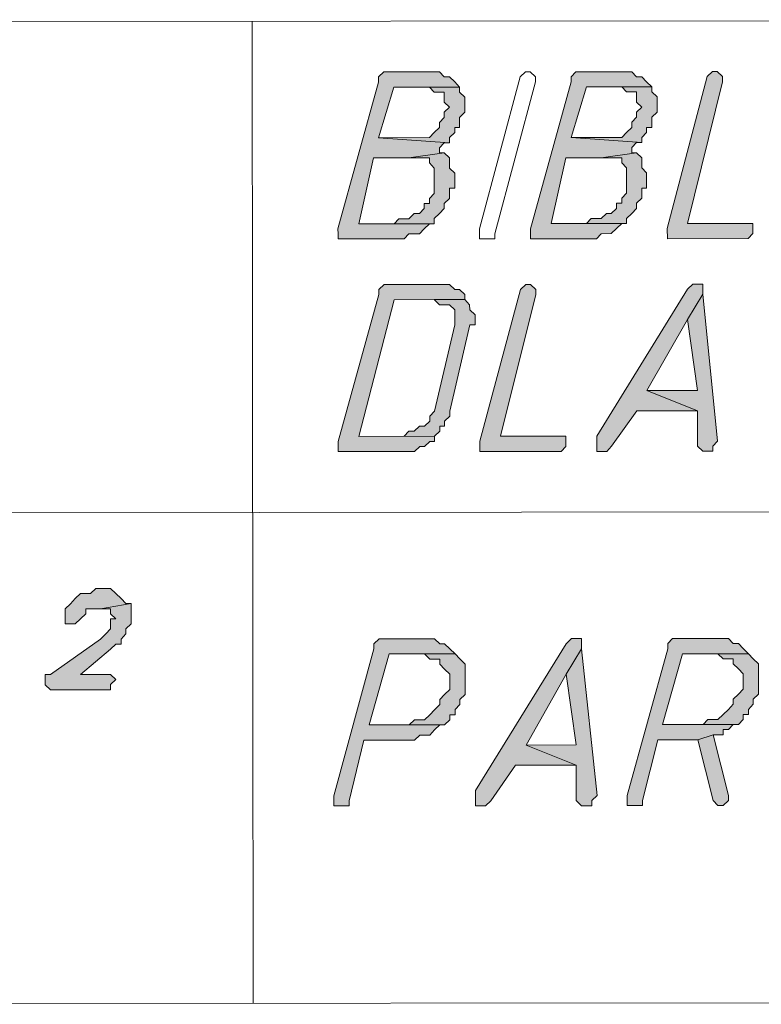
# Model space of a CAD drawing. Header units: inches. Extents: x -5850 to 5646, y 8947 to 13007.
# Tile 9 of 256: x -4893 to -4831, y 9580 to 9663. Entities that reach past the tile are written whole.
import ezdxf

# ---------------------------------------------------------------- set-up
doc = ezdxf.new("R2010")
doc.units = ezdxf.units.IN
doc.header["$MEASUREMENT"] = 0
for name, color, linetype in [('at_Entity', 7, 'Continuous'), ('at_Rect', 7, 'Continuous'), ('at_Solid', 7, 'Continuous')]:
    doc.layers.add(name, color=color, linetype=linetype)

msp = doc.modelspace()

# ---------------------------------------------------------------- hatches: boundary and pattern name
at = {"layer": 'at_Solid', "lineweight": 20}
for points in [[(-4858.449, 9658.156), (-4862.241, 9658.153), (-4862.686, 9657.734), (-4862.686, 9657.31), (-4866.077, 9645.056), (-4866.076, 9644.638), (-4866.076, 9644.214), (-4860.555, 9644.219), (-4860.165, 9644.643), (-4859.273, 9644.644), (-4858.883, 9645.062), (-4858.437, 9645.486), (-4858.047, 9645.487), (-4864.348, 9645.481), (-4863.126, 9650.975), (-4860.171, 9650.978), (-4857.216, 9651.399), (-4857.606, 9651.398), (-4857.607, 9651.822), (-4857.217, 9652.246), (-4856.771, 9652.247), (-4862.682, 9652.665), (-4861.403, 9656.888), (-4855.938, 9656.892), (-4856.329, 9657.316), (-4856.775, 9657.739), (-4857.222, 9657.739), (-4857.612, 9658.157), (-4858.058, 9658.156)], [(-4842.389, 9658.17), (-4846.236, 9658.167), (-4846.626, 9657.748), (-4846.626, 9657.325), (-4850.017, 9645.07), (-4850.016, 9644.652), (-4850.016, 9644.228), (-4844.495, 9644.233), (-4844.105, 9644.657), (-4843.269, 9644.658), (-4842.823, 9645.077), (-4842.377, 9645.501), (-4841.987, 9645.501), (-4848.288, 9645.496), (-4847.066, 9650.989), (-4844.111, 9650.992), (-4841.156, 9651.413), (-4841.546, 9651.413), (-4841.547, 9651.836), (-4841.157, 9652.261), (-4840.71, 9652.261), (-4846.622, 9652.679), (-4845.343, 9656.902), (-4839.878, 9656.907), (-4840.325, 9657.33), (-4840.715, 9657.754), (-4841.161, 9657.753), (-4841.552, 9658.171), (-4841.998, 9658.171)], [(-4834.805, 9658.177), (-4835.25, 9657.759), (-4838.585, 9645.08), (-4838.584, 9644.238), (-4831.837, 9644.244), (-4831.447, 9644.669), (-4831.448, 9645.511), (-4836.912, 9645.506), (-4833.967, 9657.336), (-4833.968, 9657.76), (-4834.414, 9658.178)], [(-4855.938, 9656.892), (-4858.448, 9656.89), (-4858.057, 9656.467), (-4857.22, 9656.468), (-4857.22, 9655.625), (-4856.773, 9655.202), (-4857.219, 9654.783), (-4857.219, 9654.36), (-4857.608, 9653.935), (-4857.608, 9653.512), (-4858.054, 9653.087), (-4858.444, 9652.669), (-4862.682, 9652.665), (-4856.771, 9652.247), (-4856.771, 9652.67), (-4856.325, 9653.089), (-4856.326, 9653.513), (-4855.935, 9653.513), (-4855.936, 9654.361), (-4855.49, 9654.785), (-4855.491, 9655.203), (-4855.491, 9656.051), (-4855.938, 9656.469)], [(-4839.878, 9656.907), (-4842.388, 9656.905), (-4841.997, 9656.481), (-4841.16, 9656.482), (-4841.16, 9655.64), (-4840.713, 9655.216), (-4841.159, 9654.798), (-4841.158, 9654.374), (-4841.548, 9653.95), (-4841.548, 9653.526), (-4841.994, 9653.102), (-4842.384, 9652.683), (-4846.622, 9652.679), (-4840.71, 9652.261), (-4840.711, 9652.685), (-4840.321, 9653.103), (-4840.321, 9653.527), (-4839.875, 9653.528), (-4839.876, 9654.375), (-4839.43, 9654.799), (-4839.43, 9655.218), (-4839.431, 9656.065), (-4839.878, 9656.483)], [(-4857.216, 9651.399), (-4860.171, 9650.978), (-4858.442, 9650.979), (-4858.442, 9650.555), (-4858.051, 9650.132), (-4858.049, 9648.019), (-4858.439, 9647.6), (-4858.439, 9647.176), (-4858.885, 9647.176), (-4858.885, 9646.752), (-4859.275, 9646.328), (-4859.721, 9646.327), (-4860.166, 9645.909), (-4861.003, 9645.908), (-4861.393, 9645.484), (-4864.348, 9645.481), (-4858.047, 9645.487), (-4858.047, 9645.911), (-4857.602, 9646.329), (-4857.212, 9646.753), (-4857.212, 9647.177), (-4856.766, 9647.601), (-4856.767, 9648.443), (-4856.321, 9648.444), (-4856.322, 9649.291), (-4856.322, 9649.715), (-4856.769, 9650.133), (-4856.769, 9650.981)], [(-4841.156, 9651.413), (-4844.111, 9650.992), (-4842.382, 9650.994), (-4842.382, 9650.57), (-4841.991, 9650.146), (-4841.989, 9648.033), (-4842.379, 9647.614), (-4842.379, 9647.19), (-4842.825, 9647.19), (-4842.825, 9646.766), (-4843.27, 9646.342), (-4843.661, 9646.342), (-4844.106, 9645.923), (-4844.943, 9645.922), (-4845.333, 9645.498), (-4848.288, 9645.496), (-4841.987, 9645.501), (-4841.987, 9645.925), (-4841.542, 9646.344), (-4841.152, 9646.768), (-4841.152, 9647.192), (-4840.706, 9647.616), (-4840.707, 9648.458), (-4840.317, 9648.458), (-4840.317, 9649.306), (-4840.318, 9649.73), (-4840.709, 9650.147), (-4840.709, 9650.995)], [(-4857.596, 9640.418), (-4862.225, 9640.414), (-4862.671, 9639.99), (-4862.67, 9639.572), (-4866.061, 9627.317), (-4866.06, 9626.47), (-4859.703, 9626.475), (-4859.257, 9626.9), (-4858.867, 9626.9), (-4858.421, 9627.324), (-4858.031, 9627.324), (-4858.031, 9627.748), (-4864.333, 9627.743), (-4861.387, 9639.149), (-4855.476, 9639.154), (-4855.477, 9639.578), (-4855.923, 9639.996), (-4856.313, 9639.996), (-4856.76, 9640.419), (-4857.206, 9640.419)], [(-4850.403, 9640.425), (-4850.849, 9640), (-4854.239, 9627.328), (-4854.238, 9626.48), (-4847.435, 9626.486), (-4847.045, 9626.91), (-4847.046, 9627.758), (-4852.511, 9627.753), (-4849.566, 9639.583), (-4849.566, 9640.002), (-4850.012, 9640.425)], [(-4836.071, 9640.437), (-4836.462, 9640.437), (-4836.908, 9640.013), (-4844.481, 9627.76), (-4844.479, 9626.489), (-4843.643, 9626.49), (-4843.253, 9626.914), (-4841.137, 9629.871), (-4836.062, 9629.876), (-4840.302, 9631.562), (-4836.905, 9637.481), (-4835.625, 9639.596), (-4835.625, 9640.438)], [(-4835.625, 9639.596), (-4836.905, 9637.481), (-4836.064, 9631.565), (-4840.302, 9631.562), (-4836.062, 9629.876), (-4836.059, 9626.92), (-4835.613, 9626.497), (-4834.776, 9626.498), (-4834.777, 9626.921), (-4834.387, 9627.346)], [(-4855.476, 9639.154), (-4858.041, 9639.152), (-4857.595, 9638.729), (-4856.758, 9638.729), (-4856.312, 9638.306), (-4856.311, 9637.464), (-4856.311, 9637.04), (-4858.033, 9629.856), (-4858.423, 9629.438), (-4858.423, 9629.014), (-4858.868, 9628.59), (-4859.259, 9628.589), (-4859.705, 9628.165), (-4860.151, 9628.165), (-4860.541, 9627.746), (-4864.333, 9627.743), (-4858.031, 9627.748), (-4857.585, 9628.167), (-4857.586, 9628.591), (-4857.196, 9628.591), (-4857.196, 9629.015), (-4856.75, 9629.439), (-4856.751, 9629.857), (-4855.084, 9637.041), (-4854.638, 9637.042), (-4854.638, 9637.465), (-4854.639, 9637.889), (-4855.085, 9638.307), (-4855.086, 9638.731)], [(-4885.456, 9615.049), (-4886.292, 9615.048), (-4886.738, 9614.629), (-4887.575, 9614.628), (-4888.02, 9614.204), (-4888.41, 9613.78), (-4888.856, 9613.356), (-4888.856, 9612.932), (-4888.855, 9612.09), (-4888.018, 9612.091), (-4887.573, 9612.515), (-4887.127, 9612.934), (-4887.127, 9613.357), (-4885.9, 9613.358), (-4883.336, 9613.785), (-4883.782, 9613.784), (-4884.173, 9614.208), (-4884.619, 9614.631), (-4885.066, 9615.049)], [(-4883.336, 9613.785), (-4885.9, 9613.358), (-4885.064, 9613.359), (-4885.064, 9612.935), (-4884.617, 9612.518), (-4885.063, 9612.517), (-4885.063, 9611.67), (-4885.452, 9611.251), (-4885.898, 9610.827), (-4890.078, 9607.862), (-4890.524, 9607.862), (-4890.523, 9607.02), (-4890.077, 9606.596), (-4885.058, 9606.601), (-4885.058, 9607.024), (-4884.613, 9607.449), (-4885.059, 9607.866), (-4887.568, 9607.864), (-4885.061, 9609.98), (-4884.615, 9610.404), (-4884.169, 9610.405), (-4884.17, 9610.828), (-4883.78, 9611.252), (-4883.78, 9611.671), (-4883.334, 9612.095), (-4883.335, 9612.937), (-4883.335, 9613.361)], [(-4858.853, 9610.851), (-4862.645, 9610.848), (-4863.09, 9610.423), (-4863.09, 9610), (-4866.425, 9597.745), (-4866.424, 9596.903), (-4865.141, 9596.904), (-4865.142, 9597.328), (-4863.92, 9602.398), (-4859.682, 9602.402), (-4859.236, 9602.821), (-4858.399, 9602.821), (-4858.009, 9603.245), (-4857.564, 9603.67), (-4857.173, 9603.67), (-4863.475, 9603.664), (-4861.807, 9609.582), (-4856.286, 9609.587), (-4856.733, 9610.005), (-4857.179, 9610.429), (-4857.57, 9610.428), (-4858.016, 9610.852), (-4858.406, 9610.851)], [(-4846.194, 9610.862), (-4846.584, 9610.862), (-4847.03, 9610.438), (-4854.603, 9598.18), (-4854.602, 9596.914), (-4853.766, 9596.914), (-4853.32, 9597.339), (-4851.259, 9600.296), (-4846.185, 9600.301), (-4850.369, 9601.986), (-4847.028, 9607.9), (-4845.747, 9610.015), (-4845.748, 9610.863)], [(-4834.372, 9610.873), (-4838.164, 9610.869), (-4838.554, 9610.445), (-4838.554, 9610.021), (-4841.944, 9597.767), (-4841.944, 9596.925), (-4840.661, 9596.926), (-4840.661, 9597.35), (-4839.383, 9602.42), (-4836.038, 9602.423), (-4834.755, 9602.842), (-4833.919, 9602.843), (-4833.919, 9603.267), (-4833.473, 9603.267), (-4833.083, 9603.692), (-4832.637, 9603.692), (-4838.994, 9603.686), (-4837.326, 9609.604), (-4831.806, 9609.609), (-4832.252, 9610.027), (-4832.643, 9610.451), (-4833.089, 9610.45), (-4833.48, 9610.874), (-4833.926, 9610.873)], [(-4845.747, 9610.015), (-4847.028, 9607.9), (-4846.186, 9601.99), (-4850.369, 9601.986), (-4846.185, 9600.301), (-4846.182, 9597.345), (-4845.736, 9596.922), (-4844.899, 9596.922), (-4844.899, 9597.346), (-4844.454, 9597.765)], [(-4856.286, 9609.587), (-4858.851, 9609.585), (-4858.405, 9609.162), (-4857.569, 9609.162), (-4857.568, 9608.739), (-4857.177, 9608.315), (-4856.731, 9607.892), (-4856.73, 9606.626), (-4857.176, 9606.207), (-4857.565, 9605.783), (-4857.565, 9605.359), (-4858.011, 9604.935), (-4858.401, 9604.517), (-4858.847, 9604.092), (-4859.683, 9604.092), (-4860.129, 9603.667), (-4863.475, 9603.664), (-4857.173, 9603.67), (-4856.728, 9604.094), (-4856.728, 9604.518), (-4856.282, 9604.518), (-4856.282, 9604.937), (-4855.892, 9605.361), (-4855.893, 9605.785), (-4855.447, 9606.209), (-4855.448, 9607.475), (-4855.449, 9608.741), (-4855.896, 9609.164)], [(-4831.806, 9609.609), (-4834.371, 9609.607), (-4833.924, 9609.184), (-4833.088, 9609.184), (-4833.088, 9608.76), (-4832.641, 9608.337), (-4832.25, 9607.914), (-4832.249, 9606.648), (-4832.639, 9606.229), (-4833.085, 9605.805), (-4833.085, 9605.381), (-4833.475, 9604.957), (-4833.92, 9604.538), (-4834.366, 9604.114), (-4835.203, 9604.113), (-4835.593, 9603.689), (-4838.994, 9603.686), (-4832.637, 9603.692), (-4832.247, 9604.116), (-4832.247, 9604.54), (-4831.801, 9604.54), (-4831.802, 9604.959), (-4831.412, 9605.383), (-4831.412, 9605.806), (-4830.966, 9606.231), (-4830.967, 9607.497), (-4830.969, 9608.762), (-4831.415, 9609.186)], [(-4834.755, 9602.842), (-4836.038, 9602.423), (-4834.75, 9597.355), (-4834.36, 9596.932), (-4833.914, 9596.932), (-4833.468, 9597.356), (-4833.468, 9597.775)]]:
    msp.add_hatch(color=7, dxfattribs=at).paths.add_polyline_path(points)

# ---------------------------------------------------------------- linework, layer by layer
at = {"layer": 'at_Entity', "color": 7, "lineweight": 20}
for p, q in [((-4873.23, 9662.37), (-4873.157, 9580.424)), ((-4862.241, 9658.153), (-4862.686, 9657.734)), ((-4862.686, 9657.734), (-4862.686, 9657.31)), ((-4858.449, 9658.156), (-4862.241, 9658.153)), ((-4858.058, 9658.156), (-4858.449, 9658.156)), ((-4857.612, 9658.157), (-4858.058, 9658.156)), ((-4857.222, 9657.739), (-4857.612, 9658.157)), ((-4856.775, 9657.739), (-4857.222, 9657.739)), ((-4856.329, 9657.316), (-4856.775, 9657.739)), ((-4854.255, 9645.066), (-4850.864, 9657.745)), ((-4850.864, 9657.745), (-4850.419, 9658.163)), ((-4850.864, 9657.745), (-4850.864, 9657.745)), ((-4850.419, 9658.163), (-4850.028, 9658.164)), ((-4850.028, 9658.164), (-4849.582, 9657.746)), ((-4849.582, 9657.746), (-4849.581, 9657.322)), ((-4846.236, 9658.167), (-4846.626, 9657.748)), ((-4846.626, 9657.748), (-4846.626, 9657.325)), ((-4842.389, 9658.17), (-4846.236, 9658.167)), ((-4841.998, 9658.171), (-4842.389, 9658.17)), ((-4841.552, 9658.171), (-4841.998, 9658.171)), ((-4841.161, 9657.753), (-4841.552, 9658.171)), ((-4840.715, 9657.754), (-4841.161, 9657.753)), ((-4840.325, 9657.33), (-4840.715, 9657.754)), ((-4835.25, 9657.759), (-4838.585, 9645.08)), ((-4834.805, 9658.177), (-4835.25, 9657.759)), ((-4835.25, 9657.759), (-4835.25, 9657.759)), ((-4834.414, 9658.178), (-4834.805, 9658.177)), ((-4834.805, 9658.177), (-4834.805, 9658.177)), ((-4833.968, 9657.76), (-4834.414, 9658.178)), ((-4833.967, 9657.336), (-4833.968, 9657.76)), ((-4862.686, 9657.31), (-4866.077, 9645.056)), ((-4862.682, 9652.665), (-4861.403, 9656.888)), ((-4861.403, 9656.888), (-4855.938, 9656.892)), ((-4855.938, 9656.892), (-4858.448, 9656.89)), ((-4858.448, 9656.89), (-4858.057, 9656.467)), ((-4855.938, 9656.892), (-4856.329, 9657.316)), ((-4856.329, 9657.316), (-4856.329, 9657.316)), ((-4855.938, 9656.469), (-4855.938, 9656.892)), ((-4849.581, 9657.322), (-4852.972, 9644.649)), ((-4846.626, 9657.325), (-4850.017, 9645.07)), ((-4849.581, 9657.322), (-4849.581, 9657.322)), ((-4849.581, 9657.322), (-4849.581, 9657.322)), ((-4846.622, 9652.679), (-4845.343, 9656.902)), ((-4845.343, 9656.902), (-4839.878, 9656.907)), ((-4839.878, 9656.907), (-4842.388, 9656.905)), ((-4842.388, 9656.905), (-4841.997, 9656.481)), ((-4839.878, 9656.907), (-4840.325, 9657.33)), ((-4840.325, 9657.33), (-4840.325, 9657.33)), ((-4839.878, 9656.483), (-4839.878, 9656.907)), ((-4836.912, 9645.506), (-4833.967, 9657.336)), ((-4858.057, 9656.467), (-4857.22, 9656.468)), ((-4857.22, 9656.468), (-4857.22, 9655.625)), ((-4855.491, 9656.051), (-4855.938, 9656.469)), ((-4855.491, 9655.203), (-4855.491, 9656.051)), ((-4841.997, 9656.481), (-4841.16, 9656.482)), ((-4841.16, 9656.482), (-4841.16, 9655.64)), ((-4839.431, 9656.065), (-4839.878, 9656.483)), ((-4839.43, 9655.218), (-4839.431, 9656.065)), ((-4857.22, 9655.625), (-4856.773, 9655.202)), ((-4856.773, 9655.202), (-4857.219, 9654.783)), ((-4856.773, 9655.202), (-4856.773, 9655.202)), ((-4855.49, 9654.785), (-4855.491, 9655.203)), ((-4841.16, 9655.64), (-4840.713, 9655.216)), ((-4840.713, 9655.216), (-4841.159, 9654.798)), ((-4840.713, 9655.216), (-4840.713, 9655.216)), ((-4839.43, 9654.799), (-4839.43, 9655.218)), ((-4857.219, 9654.783), (-4857.219, 9654.36)), ((-4855.936, 9654.361), (-4855.49, 9654.785)), ((-4841.158, 9654.374), (-4841.548, 9653.95)), ((-4841.159, 9654.798), (-4841.158, 9654.374)), ((-4841.158, 9654.374), (-4841.158, 9654.374)), ((-4839.876, 9654.375), (-4839.43, 9654.799)), ((-4839.875, 9653.528), (-4839.876, 9654.375)), ((-4857.219, 9654.36), (-4857.608, 9653.935)), ((-4857.608, 9653.935), (-4857.608, 9653.512)), ((-4857.219, 9654.36), (-4857.219, 9654.36)), ((-4855.935, 9653.513), (-4855.936, 9654.361)), ((-4841.548, 9653.95), (-4841.548, 9653.526)), ((-4858.054, 9653.087), (-4858.444, 9652.669)), ((-4857.608, 9653.512), (-4858.054, 9653.087)), ((-4858.054, 9653.087), (-4858.054, 9653.087)), ((-4856.771, 9652.67), (-4856.325, 9653.089)), ((-4856.325, 9653.089), (-4856.326, 9653.513)), ((-4856.326, 9653.513), (-4855.935, 9653.513)), ((-4841.994, 9653.102), (-4842.384, 9652.683)), ((-4841.548, 9653.526), (-4841.994, 9653.102)), ((-4841.994, 9653.102), (-4841.994, 9653.102)), ((-4840.711, 9652.685), (-4840.321, 9653.103)), ((-4840.321, 9653.527), (-4839.875, 9653.528)), ((-4840.321, 9653.103), (-4840.321, 9653.527)), ((-4858.444, 9652.669), (-4862.682, 9652.665)), ((-4862.682, 9652.665), (-4856.771, 9652.247)), ((-4856.771, 9652.247), (-4862.682, 9652.665)), ((-4857.607, 9651.822), (-4857.217, 9652.246)), ((-4857.217, 9652.246), (-4856.771, 9652.247)), ((-4856.771, 9652.247), (-4856.771, 9652.67)), ((-4842.384, 9652.683), (-4846.622, 9652.679)), ((-4846.622, 9652.679), (-4840.71, 9652.261)), ((-4840.71, 9652.261), (-4846.622, 9652.679)), ((-4841.547, 9651.836), (-4841.157, 9652.261)), ((-4841.157, 9652.261), (-4840.71, 9652.261)), ((-4840.71, 9652.261), (-4840.711, 9652.685)), ((-4857.216, 9651.399), (-4860.171, 9650.978)), ((-4860.171, 9650.978), (-4857.216, 9651.399)), ((-4857.606, 9651.398), (-4857.607, 9651.822)), ((-4857.607, 9651.822), (-4857.607, 9651.822)), ((-4857.216, 9651.399), (-4857.606, 9651.398)), ((-4856.769, 9650.981), (-4857.216, 9651.399)), ((-4841.156, 9651.413), (-4844.111, 9650.992)), ((-4844.111, 9650.992), (-4841.156, 9651.413)), ((-4841.546, 9651.413), (-4841.547, 9651.836)), ((-4841.547, 9651.836), (-4841.547, 9651.836)), ((-4841.156, 9651.413), (-4841.546, 9651.413)), ((-4840.709, 9650.995), (-4841.156, 9651.413)), ((-4864.348, 9645.481), (-4863.126, 9650.975)), ((-4863.126, 9650.975), (-4860.171, 9650.978)), ((-4860.171, 9650.978), (-4858.442, 9650.979)), ((-4858.442, 9650.979), (-4858.442, 9650.555)), ((-4858.442, 9650.555), (-4858.051, 9650.132)), ((-4856.769, 9650.133), (-4856.769, 9650.981)), ((-4848.288, 9645.496), (-4847.066, 9650.989)), ((-4847.066, 9650.989), (-4844.111, 9650.992)), ((-4844.111, 9650.992), (-4842.382, 9650.994)), ((-4842.382, 9650.994), (-4842.382, 9650.57)), ((-4842.382, 9650.57), (-4841.991, 9650.146)), ((-4840.709, 9650.147), (-4840.709, 9650.995)), ((-4858.051, 9650.132), (-4858.049, 9648.019)), ((-4856.322, 9649.715), (-4856.769, 9650.133)), ((-4856.322, 9649.291), (-4856.322, 9649.715)), ((-4841.991, 9650.146), (-4841.989, 9648.033)), ((-4840.318, 9649.73), (-4840.709, 9650.147)), ((-4840.317, 9649.306), (-4840.318, 9649.73)), ((-4856.321, 9648.444), (-4856.322, 9649.291)), ((-4840.317, 9648.458), (-4840.317, 9649.306)), ((-4858.049, 9648.019), (-4858.439, 9647.6)), ((-4856.767, 9648.443), (-4856.321, 9648.444)), ((-4856.766, 9647.601), (-4856.767, 9648.443)), ((-4841.989, 9648.033), (-4842.379, 9647.614)), ((-4840.706, 9647.616), (-4840.707, 9648.458)), ((-4840.707, 9648.458), (-4840.317, 9648.458)), ((-4858.439, 9647.176), (-4858.885, 9647.176)), ((-4858.885, 9647.176), (-4858.885, 9646.752)), ((-4858.439, 9647.6), (-4858.439, 9647.176)), ((-4857.212, 9647.177), (-4856.766, 9647.601)), ((-4857.212, 9646.753), (-4857.212, 9647.177)), ((-4842.379, 9647.19), (-4842.825, 9647.19)), ((-4842.825, 9647.19), (-4842.825, 9646.766)), ((-4842.379, 9647.614), (-4842.379, 9647.19)), ((-4841.152, 9647.192), (-4840.706, 9647.616)), ((-4841.152, 9646.768), (-4841.152, 9647.192)), ((-4859.721, 9646.327), (-4860.166, 9645.909)), ((-4859.275, 9646.328), (-4859.721, 9646.327)), ((-4858.885, 9646.752), (-4859.275, 9646.328)), ((-4858.047, 9645.911), (-4857.602, 9646.329)), ((-4857.602, 9646.329), (-4857.212, 9646.753)), ((-4857.602, 9646.329), (-4857.602, 9646.329)), ((-4843.661, 9646.342), (-4844.106, 9645.923)), ((-4843.27, 9646.342), (-4843.661, 9646.342)), ((-4842.825, 9646.766), (-4843.27, 9646.342)), ((-4841.987, 9645.925), (-4841.542, 9646.344)), ((-4841.542, 9646.344), (-4841.152, 9646.768)), ((-4841.542, 9646.344), (-4841.542, 9646.344)), ((-4864.348, 9645.481), (-4858.047, 9645.487)), ((-4858.047, 9645.487), (-4864.348, 9645.481)), ((-4861.393, 9645.484), (-4864.348, 9645.481)), ((-4861.003, 9645.908), (-4861.393, 9645.484)), ((-4860.166, 9645.909), (-4861.003, 9645.908)), ((-4858.883, 9645.062), (-4858.437, 9645.486)), ((-4858.437, 9645.486), (-4858.047, 9645.487)), ((-4858.047, 9645.487), (-4858.047, 9645.911)), ((-4848.288, 9645.496), (-4841.987, 9645.501)), ((-4841.987, 9645.501), (-4848.288, 9645.496)), ((-4845.333, 9645.498), (-4848.288, 9645.496)), ((-4844.943, 9645.922), (-4845.333, 9645.498)), ((-4844.106, 9645.923), (-4844.943, 9645.922)), ((-4842.823, 9645.077), (-4842.377, 9645.501)), ((-4842.377, 9645.501), (-4841.987, 9645.501)), ((-4841.987, 9645.501), (-4841.987, 9645.925)), ((-4831.448, 9645.511), (-4836.912, 9645.506)), ((-4831.447, 9644.669), (-4831.448, 9645.511)), ((-4866.077, 9645.056), (-4866.076, 9644.638)), ((-4866.076, 9644.638), (-4866.076, 9644.214)), ((-4860.555, 9644.219), (-4860.165, 9644.643)), ((-4860.165, 9644.643), (-4859.273, 9644.644)), ((-4859.273, 9644.644), (-4858.883, 9645.062)), ((-4858.883, 9645.062), (-4858.883, 9645.062)), ((-4854.254, 9644.224), (-4854.255, 9645.066)), ((-4854.255, 9645.066), (-4854.255, 9645.066)), ((-4852.972, 9644.649), (-4852.971, 9644.225)), ((-4850.017, 9645.07), (-4850.016, 9644.652)), ((-4850.016, 9644.652), (-4850.016, 9644.228)), ((-4844.495, 9644.233), (-4844.105, 9644.657)), ((-4844.105, 9644.657), (-4843.269, 9644.658)), ((-4843.269, 9644.658), (-4842.823, 9645.077)), ((-4842.823, 9645.077), (-4842.823, 9645.077)), ((-4838.585, 9645.08), (-4838.584, 9644.238)), ((-4831.837, 9644.244), (-4831.447, 9644.669)), ((-4866.076, 9644.214), (-4860.555, 9644.219)), ((-4852.971, 9644.225), (-4854.254, 9644.224)), ((-4850.016, 9644.228), (-4844.495, 9644.233)), ((-4838.584, 9644.238), (-4831.837, 9644.244)), ((-4862.225, 9640.414), (-4862.671, 9639.99)), ((-4857.596, 9640.418), (-4862.225, 9640.414)), ((-4857.206, 9640.419), (-4857.596, 9640.418)), ((-4856.76, 9640.419), (-4857.206, 9640.419)), ((-4856.313, 9639.996), (-4856.76, 9640.419)), ((-4850.403, 9640.425), (-4850.849, 9640)), ((-4850.403, 9640.425), (-4850.403, 9640.425)), ((-4850.012, 9640.425), (-4850.403, 9640.425)), ((-4849.566, 9640.002), (-4850.012, 9640.425)), ((-4836.462, 9640.437), (-4836.908, 9640.013)), ((-4836.071, 9640.437), (-4836.462, 9640.437)), ((-4835.625, 9640.438), (-4836.071, 9640.437)), ((-4835.625, 9639.596), (-4835.625, 9640.438)), ((-4862.671, 9639.99), (-4862.67, 9639.572)), ((-4855.923, 9639.996), (-4856.313, 9639.996)), ((-4855.477, 9639.578), (-4855.923, 9639.996)), ((-4855.476, 9639.154), (-4855.477, 9639.578)), ((-4855.477, 9639.578), (-4855.477, 9639.578)), ((-4850.849, 9640), (-4854.239, 9627.328)), ((-4852.511, 9627.753), (-4849.566, 9639.583)), ((-4850.849, 9640), (-4850.849, 9640)), ((-4849.566, 9639.583), (-4849.566, 9640.002)), ((-4836.908, 9640.013), (-4844.481, 9627.76)), ((-4835.625, 9639.596), (-4836.905, 9637.481)), ((-4836.905, 9637.481), (-4835.625, 9639.596)), ((-4834.387, 9627.346), (-4835.625, 9639.596)), ((-4862.67, 9639.572), (-4866.061, 9627.317)), ((-4864.333, 9627.743), (-4861.387, 9639.149)), ((-4861.387, 9639.149), (-4855.476, 9639.154)), ((-4855.476, 9639.154), (-4858.041, 9639.152)), ((-4858.041, 9639.152), (-4857.595, 9638.729)), ((-4855.086, 9638.731), (-4855.476, 9639.154)), ((-4857.595, 9638.729), (-4856.758, 9638.729)), ((-4856.758, 9638.729), (-4856.312, 9638.306)), ((-4856.312, 9638.306), (-4856.311, 9637.464)), ((-4855.085, 9638.307), (-4855.086, 9638.731)), ((-4854.639, 9637.889), (-4855.085, 9638.307)), ((-4856.311, 9637.464), (-4856.311, 9637.04)), ((-4854.638, 9637.465), (-4854.639, 9637.889)), ((-4854.638, 9637.042), (-4854.638, 9637.465)), ((-4840.302, 9631.562), (-4836.905, 9637.481)), ((-4836.905, 9637.481), (-4836.064, 9631.565)), ((-4856.311, 9637.04), (-4858.033, 9629.856)), ((-4856.751, 9629.857), (-4855.084, 9637.041)), ((-4855.084, 9637.041), (-4854.638, 9637.042)), ((-4836.064, 9631.565), (-4840.302, 9631.562)), ((-4840.302, 9631.562), (-4836.062, 9629.876)), ((-4836.062, 9629.876), (-4840.302, 9631.562)), ((-4858.033, 9629.856), (-4858.423, 9629.438)), ((-4858.033, 9629.856), (-4858.033, 9629.856)), ((-4856.75, 9629.439), (-4856.751, 9629.857)), ((-4843.253, 9626.914), (-4841.137, 9629.871)), ((-4841.137, 9629.871), (-4836.062, 9629.876)), ((-4836.062, 9629.876), (-4836.059, 9626.92)), ((-4858.423, 9629.014), (-4858.868, 9628.59)), ((-4858.423, 9629.438), (-4858.423, 9629.014)), ((-4857.196, 9629.015), (-4856.75, 9629.439)), ((-4857.196, 9628.591), (-4857.196, 9629.015)), ((-4860.151, 9628.165), (-4860.541, 9627.746)), ((-4859.705, 9628.165), (-4860.151, 9628.165)), ((-4859.259, 9628.589), (-4859.705, 9628.165)), ((-4858.868, 9628.59), (-4859.259, 9628.589)), ((-4858.031, 9627.748), (-4857.585, 9628.167)), ((-4857.585, 9628.167), (-4857.586, 9628.591)), ((-4857.586, 9628.591), (-4857.196, 9628.591)), ((-4866.061, 9627.317), (-4866.06, 9626.47)), ((-4864.333, 9627.743), (-4858.031, 9627.748)), ((-4858.031, 9627.748), (-4864.333, 9627.743)), ((-4860.541, 9627.746), (-4864.333, 9627.743)), ((-4858.867, 9626.9), (-4858.421, 9627.324)), ((-4858.421, 9627.324), (-4858.031, 9627.324)), ((-4858.031, 9627.324), (-4858.031, 9627.748)), ((-4854.239, 9627.328), (-4854.238, 9626.48)), ((-4847.046, 9627.758), (-4852.511, 9627.753)), ((-4847.045, 9626.91), (-4847.046, 9627.758)), ((-4844.481, 9627.76), (-4844.479, 9626.489)), ((-4834.777, 9626.921), (-4834.387, 9627.346)), ((-4866.06, 9626.47), (-4859.703, 9626.475)), ((-4859.703, 9626.475), (-4859.257, 9626.9)), ((-4859.257, 9626.9), (-4858.867, 9626.9)), ((-4854.238, 9626.48), (-4847.435, 9626.486)), ((-4847.435, 9626.486), (-4847.045, 9626.91)), ((-4844.479, 9626.489), (-4843.643, 9626.49)), ((-4843.643, 9626.49), (-4843.253, 9626.914)), ((-4836.059, 9626.92), (-4835.613, 9626.497)), ((-4835.613, 9626.497), (-4834.776, 9626.498)), ((-4834.776, 9626.498), (-4834.777, 9626.921)), ((-4958.122, 9621.318), (-4711.868, 9621.538)), ((-4886.292, 9615.048), (-4886.738, 9614.629)), ((-4885.456, 9615.049), (-4886.292, 9615.048)), ((-4885.066, 9615.049), (-4885.456, 9615.049)), ((-4884.619, 9614.631), (-4885.066, 9615.049)), ((-4888.02, 9614.204), (-4888.41, 9613.78)), ((-4887.575, 9614.628), (-4888.02, 9614.204)), ((-4886.738, 9614.629), (-4887.575, 9614.628)), ((-4884.173, 9614.208), (-4884.619, 9614.631)), ((-4884.619, 9614.631), (-4884.619, 9614.631)), ((-4883.782, 9613.784), (-4884.173, 9614.208)), ((-4884.173, 9614.208), (-4884.173, 9614.208)), ((-4888.41, 9613.78), (-4888.856, 9613.356)), ((-4888.856, 9613.356), (-4888.856, 9612.932)), ((-4888.41, 9613.78), (-4888.41, 9613.78)), ((-4887.127, 9613.357), (-4885.9, 9613.358)), ((-4887.127, 9612.934), (-4887.127, 9613.357)), ((-4883.336, 9613.785), (-4885.9, 9613.358)), ((-4885.9, 9613.358), (-4883.336, 9613.785)), ((-4885.9, 9613.358), (-4885.064, 9613.359)), ((-4885.064, 9613.359), (-4885.064, 9612.935)), ((-4883.336, 9613.785), (-4883.782, 9613.784)), ((-4883.335, 9613.361), (-4883.336, 9613.785)), ((-4883.335, 9612.937), (-4883.335, 9613.361)), ((-4888.856, 9612.932), (-4888.855, 9612.09)), ((-4888.018, 9612.091), (-4887.573, 9612.515)), ((-4887.573, 9612.515), (-4887.127, 9612.934)), ((-4887.573, 9612.515), (-4887.573, 9612.515)), ((-4885.064, 9612.935), (-4884.617, 9612.518)), ((-4884.617, 9612.518), (-4885.063, 9612.517)), ((-4885.063, 9612.517), (-4885.063, 9611.67)), ((-4883.334, 9612.095), (-4883.335, 9612.937)), ((-4888.855, 9612.09), (-4888.018, 9612.091)), ((-4885.063, 9611.67), (-4885.452, 9611.251)), ((-4883.78, 9611.671), (-4883.334, 9612.095)), ((-4883.78, 9611.252), (-4883.78, 9611.671)), ((-4885.898, 9610.827), (-4890.078, 9607.862)), ((-4885.452, 9611.251), (-4885.898, 9610.827)), ((-4885.452, 9611.251), (-4885.452, 9611.251)), ((-4884.17, 9610.828), (-4883.78, 9611.252)), ((-4884.169, 9610.405), (-4884.17, 9610.828)), ((-4862.645, 9610.848), (-4863.09, 9610.423)), ((-4858.853, 9610.851), (-4862.645, 9610.848)), ((-4858.406, 9610.851), (-4858.853, 9610.851)), ((-4858.016, 9610.852), (-4858.406, 9610.851)), ((-4857.57, 9610.428), (-4858.016, 9610.852)), ((-4846.584, 9610.862), (-4847.03, 9610.438)), ((-4846.194, 9610.862), (-4846.584, 9610.862)), ((-4845.748, 9610.863), (-4846.194, 9610.862)), ((-4845.747, 9610.015), (-4845.748, 9610.863)), ((-4838.164, 9610.869), (-4838.554, 9610.445)), ((-4834.372, 9610.873), (-4838.164, 9610.869)), ((-4833.926, 9610.873), (-4834.372, 9610.873)), ((-4833.48, 9610.874), (-4833.926, 9610.873)), ((-4833.089, 9610.45), (-4833.48, 9610.874)), ((-4885.061, 9609.98), (-4884.615, 9610.404)), ((-4884.615, 9610.404), (-4884.169, 9610.405)), ((-4863.09, 9610), (-4866.425, 9597.745)), ((-4863.09, 9610.423), (-4863.09, 9610)), ((-4857.179, 9610.429), (-4857.57, 9610.428)), ((-4856.733, 9610.005), (-4857.179, 9610.429)), ((-4856.286, 9609.587), (-4856.733, 9610.005)), ((-4856.733, 9610.005), (-4856.733, 9610.005)), ((-4847.03, 9610.438), (-4854.603, 9598.18)), ((-4845.747, 9610.015), (-4847.028, 9607.9)), ((-4847.028, 9607.9), (-4845.747, 9610.015)), ((-4844.454, 9597.765), (-4845.747, 9610.015)), ((-4838.554, 9610.021), (-4841.944, 9597.767)), ((-4838.554, 9610.445), (-4838.554, 9610.021)), ((-4832.643, 9610.451), (-4833.089, 9610.45)), ((-4832.252, 9610.027), (-4832.643, 9610.451)), ((-4831.806, 9609.609), (-4832.252, 9610.027)), ((-4832.252, 9610.027), (-4832.252, 9610.027)), ((-4887.568, 9607.864), (-4885.061, 9609.98)), ((-4885.061, 9609.98), (-4885.061, 9609.98)), ((-4863.475, 9603.664), (-4861.807, 9609.582)), ((-4861.807, 9609.582), (-4856.286, 9609.587)), ((-4856.286, 9609.587), (-4858.851, 9609.585)), ((-4858.851, 9609.585), (-4858.405, 9609.162)), ((-4855.896, 9609.164), (-4856.286, 9609.587)), ((-4838.994, 9603.686), (-4837.326, 9609.604)), ((-4837.326, 9609.604), (-4831.806, 9609.609)), ((-4831.806, 9609.609), (-4834.371, 9609.607)), ((-4834.371, 9609.607), (-4833.924, 9609.184)), ((-4833.924, 9609.184), (-4833.088, 9609.184)), ((-4833.088, 9609.184), (-4833.088, 9608.76)), ((-4831.415, 9609.186), (-4831.806, 9609.609)), ((-4830.969, 9608.762), (-4831.415, 9609.186)), ((-4831.415, 9609.186), (-4831.415, 9609.186)), ((-4858.405, 9609.162), (-4857.569, 9609.162)), ((-4857.569, 9609.162), (-4857.568, 9608.739)), ((-4857.568, 9608.739), (-4857.177, 9608.315)), ((-4855.449, 9608.741), (-4855.896, 9609.164)), ((-4855.896, 9609.164), (-4855.896, 9609.164)), ((-4855.448, 9607.475), (-4855.449, 9608.741)), ((-4833.088, 9608.76), (-4832.641, 9608.337)), ((-4830.967, 9607.497), (-4830.969, 9608.762)), ((-4890.078, 9607.862), (-4890.524, 9607.862)), ((-4890.524, 9607.862), (-4890.523, 9607.02)), ((-4885.059, 9607.866), (-4887.568, 9607.864)), ((-4884.613, 9607.449), (-4885.059, 9607.866)), ((-4857.177, 9608.315), (-4857.177, 9608.315)), ((-4857.177, 9608.315), (-4856.731, 9607.892)), ((-4856.731, 9607.892), (-4856.73, 9606.626)), ((-4850.369, 9601.986), (-4847.028, 9607.9)), ((-4847.028, 9607.9), (-4846.186, 9601.99)), ((-4832.641, 9608.337), (-4832.641, 9608.337)), ((-4832.641, 9608.337), (-4832.25, 9607.914)), ((-4832.25, 9607.914), (-4832.249, 9606.648)), ((-4890.523, 9607.02), (-4890.077, 9606.596)), ((-4885.058, 9607.024), (-4884.613, 9607.449)), ((-4885.058, 9606.601), (-4885.058, 9607.024)), ((-4855.447, 9606.209), (-4855.448, 9607.475)), ((-4830.966, 9606.231), (-4830.967, 9607.497)), ((-4890.077, 9606.596), (-4885.058, 9606.601)), ((-4857.176, 9606.207), (-4857.565, 9605.783)), ((-4856.73, 9606.626), (-4857.176, 9606.207)), ((-4857.176, 9606.207), (-4857.176, 9606.207)), ((-4855.893, 9605.785), (-4855.447, 9606.209)), ((-4832.639, 9606.229), (-4833.085, 9605.805)), ((-4832.249, 9606.648), (-4832.639, 9606.229)), ((-4832.639, 9606.229), (-4832.639, 9606.229)), ((-4831.412, 9605.806), (-4830.966, 9606.231)), ((-4857.565, 9605.359), (-4858.011, 9604.935)), ((-4857.565, 9605.783), (-4857.565, 9605.359)), ((-4856.282, 9604.937), (-4855.892, 9605.361)), ((-4855.892, 9605.361), (-4855.893, 9605.785)), ((-4833.085, 9605.381), (-4833.475, 9604.957)), ((-4833.085, 9605.805), (-4833.085, 9605.381)), ((-4831.802, 9604.959), (-4831.412, 9605.383)), ((-4831.412, 9605.383), (-4831.412, 9605.806)), ((-4858.401, 9604.517), (-4858.847, 9604.092)), ((-4858.011, 9604.935), (-4858.401, 9604.517)), ((-4858.401, 9604.517), (-4858.401, 9604.517)), ((-4856.728, 9604.094), (-4856.728, 9604.518)), ((-4856.728, 9604.518), (-4856.282, 9604.518)), ((-4856.282, 9604.518), (-4856.282, 9604.937)), ((-4833.92, 9604.538), (-4834.366, 9604.114)), ((-4833.475, 9604.957), (-4833.92, 9604.538)), ((-4833.92, 9604.538), (-4833.92, 9604.538)), ((-4832.247, 9604.116), (-4832.247, 9604.54)), ((-4832.247, 9604.54), (-4831.801, 9604.54)), ((-4831.801, 9604.54), (-4831.802, 9604.959)), ((-4863.475, 9603.664), (-4857.173, 9603.67)), ((-4857.173, 9603.67), (-4863.475, 9603.664)), ((-4860.129, 9603.667), (-4863.475, 9603.664)), ((-4859.683, 9604.092), (-4860.129, 9603.667)), ((-4858.847, 9604.092), (-4859.683, 9604.092)), ((-4858.009, 9603.245), (-4857.564, 9603.67)), ((-4857.564, 9603.67), (-4857.173, 9603.67)), ((-4857.173, 9603.67), (-4856.728, 9604.094)), ((-4838.994, 9603.686), (-4832.637, 9603.692)), ((-4832.637, 9603.692), (-4838.994, 9603.686)), ((-4835.593, 9603.689), (-4838.994, 9603.686)), ((-4835.203, 9604.113), (-4835.593, 9603.689)), ((-4834.366, 9604.114), (-4835.203, 9604.113)), ((-4833.473, 9603.267), (-4833.083, 9603.692)), ((-4833.083, 9603.692), (-4832.637, 9603.692)), ((-4832.637, 9603.692), (-4832.247, 9604.116)), ((-4859.682, 9602.402), (-4859.236, 9602.821)), ((-4859.236, 9602.821), (-4858.399, 9602.821)), ((-4858.399, 9602.821), (-4858.009, 9603.245)), ((-4858.009, 9603.245), (-4858.009, 9603.245)), ((-4834.755, 9602.842), (-4836.038, 9602.423)), ((-4836.038, 9602.423), (-4834.755, 9602.842)), ((-4834.755, 9602.842), (-4833.919, 9602.843)), ((-4833.468, 9597.775), (-4834.755, 9602.842)), ((-4833.919, 9602.843), (-4833.919, 9603.267)), ((-4833.919, 9603.267), (-4833.473, 9603.267)), ((-4865.142, 9597.328), (-4863.92, 9602.398)), ((-4863.92, 9602.398), (-4859.682, 9602.402)), ((-4846.186, 9601.99), (-4850.369, 9601.986)), ((-4850.369, 9601.986), (-4846.185, 9600.301)), ((-4846.185, 9600.301), (-4850.369, 9601.986)), ((-4840.661, 9597.35), (-4839.383, 9602.42)), ((-4839.383, 9602.42), (-4836.038, 9602.423)), ((-4836.038, 9602.423), (-4834.75, 9597.355)), ((-4853.32, 9597.339), (-4851.259, 9600.296)), ((-4851.259, 9600.296), (-4846.185, 9600.301)), ((-4846.185, 9600.301), (-4846.182, 9597.345)), ((-4866.425, 9597.745), (-4866.424, 9596.903)), ((-4854.603, 9598.18), (-4854.602, 9596.914)), ((-4844.899, 9597.346), (-4844.454, 9597.765)), ((-4841.944, 9597.767), (-4841.944, 9596.925)), ((-4833.468, 9597.356), (-4833.468, 9597.775)), ((-4833.468, 9597.775), (-4833.468, 9597.775)), ((-4866.424, 9596.903), (-4865.141, 9596.904)), ((-4865.141, 9596.904), (-4865.142, 9597.328)), ((-4854.602, 9596.914), (-4853.766, 9596.914)), ((-4853.766, 9596.914), (-4853.32, 9597.339)), ((-4846.182, 9597.345), (-4845.736, 9596.922)), ((-4845.736, 9596.922), (-4844.899, 9596.922)), ((-4844.899, 9596.922), (-4844.899, 9597.346)), ((-4841.944, 9596.925), (-4840.661, 9596.926)), ((-4840.661, 9596.926), (-4840.661, 9597.35)), ((-4834.75, 9597.355), (-4834.75, 9597.355)), ((-4834.75, 9597.355), (-4834.36, 9596.932)), ((-4834.36, 9596.932), (-4833.914, 9596.932)), ((-4833.914, 9596.932), (-4833.468, 9597.356))]:
    msp.add_line(p, q, dxfattribs=at)
at = {"layer": 'at_Rect', "color": 7, "lineweight": 20}
for p, q in [((-4958.164, 9662.293), (-4711.904, 9662.513)), ((-4711.831, 9580.568), (-4958.091, 9580.349))]:
    msp.add_line(p, q, dxfattribs=at)

doc.saveas('drawing.dxf')
